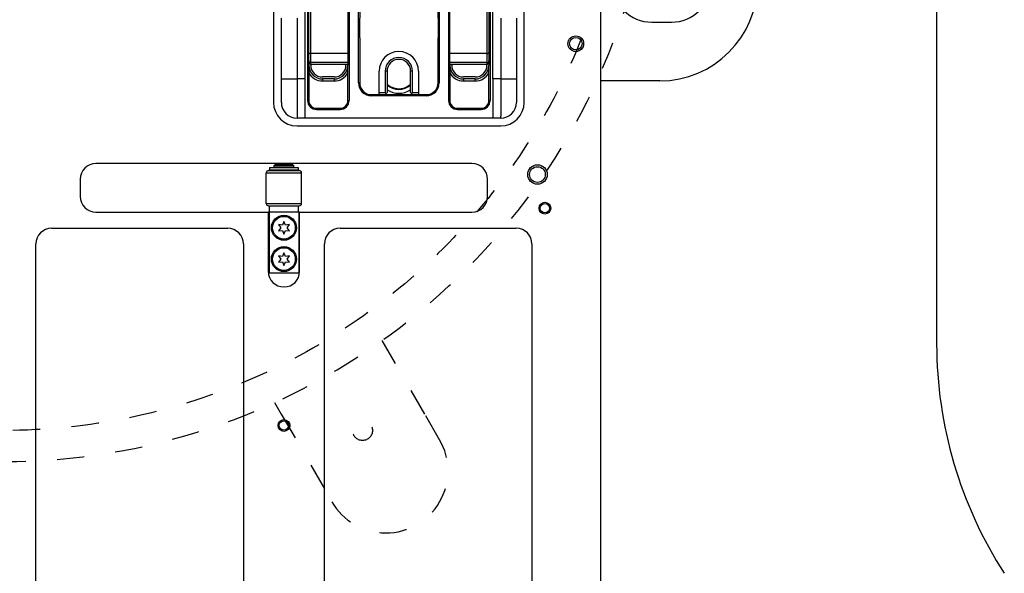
# Model space of a CAD drawing. Extents: x -1763 to 4575, y -3429 to 1051.
# Tile 166 of 193: x 3906 to 4158, y -1917 to -1776. Entities that reach past the tile are written whole.
import ezdxf

# ---------------------------------------------------------------- set-up
doc = ezdxf.new("R2010")
doc.units = 0
doc.linetypes.add('DASHED', pattern=[15, 7, -8])
doc.layers.get('0').update_dxf_attribs({"linetype": 'CONTINUOUS'})
doc.layers.add('1', color=7, linetype='CONTINUOUS')

# ---------------------------------------------------------------- blocks, each defined once
blk = doc.blocks.new('Z_STAGE_PLATE__39', base_point=(3973, -1800.88))
at = {"color": 1, "linetype": 'CONTINUOUS'}
for p, q in [((3979, -1652.88), (3979, -1790.88)), ((4027, -1790.88), (4027, -1652.88)), ((3979.7, -1766.38), (3979.7, -1796.38)), ((3990.3, -1767.19), (3990.3, -1796.38)), ((3992.7, -1791.88), (3992.7, -1767.19)), ((4013.3, -1767.19), (4013.3, -1791.88)), ((4015.7, -1767.19), (4015.7, -1796.38)), ((4026.3, -1766.38), (4026.3, -1796.38)), ((3980, -1784.14), (3980, -1770.97)), ((3990, -1771.22), (3990, -1784.39)), ((4016, -1784.39), (4016, -1771.22)), ((4026, -1770.97), (4026, -1784.14)), ((3973, -1777.38), (3973, -1775.38)), ((3977, -1775.38), (3977, -1775.88)), ((3977, -1775.88), (3977, -1779.88)), ((3993, -1780.38), (3993, -1775.38)), ((4013, -1775.38), (4013, -1780.38)), ((4029, -1775.38), (4029, -1775.88)), ((4029, -1775.88), (4029, -1779.88)), ((4033, -1775.38), (4033, -1777.38)), ((3973, -1777.88), (3973, -1777.38)), ((3973, -1778.38), (3973, -1777.88)), ((3973, -1780.38), (3973, -1778.38)), ((4033, -1777.38), (4033, -1777.88)), ((4033, -1777.88), (4033, -1778.38)), ((4033, -1778.38), (4033, -1780.38)), ((3973, -1790.88), (3973, -1780.38)), ((3977, -1779.88), (3977, -1780.38)), ((3977, -1780.38), (3977, -1790.88)), ((3993, -1780.38), (3993, -1787.88)), ((4013, -1787.78), (4013, -1780.38)), ((4029, -1779.88), (4029, -1780.32)), ((4029, -1780.32), (4029, -1780.38)), ((4029, -1780.38), (4029, -1790.88)), ((4033, -1780.38), (4033, -1790.88)), ((3980, -1786.23), (3980, -1784.14)), ((3990, -1784.39), (3990, -1786.71)), ((4016, -1786.71), (4016, -1784.39)), ((4026, -1784.14), (4026, -1786.23)), ((3980, -1786.59), (3980, -1786.23)), ((3980, -1787.38), (3980, -1786.59)), ((3980, -1787.38), (3980, -1796.38)), ((3990, -1786.71), (3990, -1787.09)), ((3990, -1787.09), (3990, -1787.38)), ((3990, -1796.38), (3990, -1787.38)), ((4016, -1787.09), (4016, -1786.71)), ((4016, -1787.38), (4016, -1787.09)), ((4016, -1787.38), (4016, -1796.38)), ((4026, -1786.23), (4026, -1786.59)), ((4026, -1786.59), (4026, -1787.38)), ((4026, -1796.38), (4026, -1787.38)), ((3993, -1787.88), (3993, -1791.88)), ((4013, -1791.88), (4013, -1787.78)), ((3973, -1790.88), (3977, -1790.88)), ((3973, -1796.88), (3973, -1790.88)), ((3979, -1790.88), (3977, -1790.88)), ((3977, -1790.88), (3977, -1800.38)), ((3979, -1790.88), (3979, -1800.88)), ((3993, -1791.88), (3992.7, -1791.88)), ((4013, -1791.88), (4013.3, -1791.88)), ((4029, -1790.88), (4027, -1790.88)), ((4027, -1790.88), (4027, -1800.88)), ((4029, -1790.88), (4029, -1800.38)), ((4029, -1790.88), (4033, -1790.88)), ((4033, -1790.88), (4033, -1796.88)), ((3996, -1794.88), (3998, -1794.88)), ((3996, -1794.88), (3996, -1795.18)), ((3998, -1794.88), (3999.5, -1794.88)), ((3999.5, -1794.88), (4006.5, -1794.88)), ((4006.5, -1794.88), (4008, -1794.88)), ((4008, -1794.88), (4010, -1794.88)), ((4010, -1795.18), (4010, -1794.88)), ((3980, -1796.38), (3979.7, -1796.38)), ((3990, -1796.38), (3990.3, -1796.38)), ((4010, -1795.18), (3996, -1795.18)), ((4015.7, -1796.38), (4016, -1796.38)), ((4026, -1796.38), (4026.3, -1796.38)), ((3982, -1798.68), (3982, -1798.38)), ((3982, -1798.38), (3988, -1798.38)), ((3982, -1798.68), (3988, -1798.68)), ((3988, -1798.68), (3988, -1798.38)), ((4018, -1798.38), (4018, -1798.68)), ((4018, -1798.38), (4024, -1798.38)), ((4018, -1798.68), (4024, -1798.68)), ((4024, -1798.68), (4024, -1798.38)), ((3977, -1800.38), (3977, -1800.88)), ((3979, -1800.88), (3977, -1800.88)), ((4027, -1800.88), (3979, -1800.88)), ((4029, -1800.88), (4027, -1800.88)), ((4029, -1800.88), (4029, -1800.38))]:
    blk.add_line(p, q, dxfattribs=at)
for centre, radius, start, end in [((3996, -1791.88), 3.3, 180, -90), ((3996, -1791.88), 3, 180, -90), ((4010, -1791.88), 3.3, -90, 0), ((4010, -1791.88), 3, -90, 0), ((3977, -1796.88), 4, 180, -90), ((3982, -1796.38), 2.3, 180, -90), ((3982, -1796.38), 2, 180, -90), ((3988, -1796.38), 2.3, -90, 0), ((3988, -1796.38), 2, -90, 0), ((4018, -1796.38), 2.3, 180, -90), ((4018, -1796.38), 2, 180, -90), ((4024, -1796.38), 2.3, -90, 0), ((4024, -1796.38), 2, -90, 0), ((4029, -1796.88), 4, -90, 0)]:
    blk.add_arc(centre, radius, start, end, dxfattribs=at)
blk = doc.blocks.new('PIN_E7018-23703_1__40', base_point=(3973, -1780.38))
at = {"color": 1, "linetype": 'CONTINUOUS'}
for p, q in [((3973, -1777.38), (3973, -1775.38)), ((3977, -1775.38), (3977, -1775.88)), ((3977, -1775.88), (3977, -1779.88)), ((3973, -1780.38), (3973, -1778.38)), ((3977, -1779.88), (3977, -1780.38))]:
    blk.add_line(p, q, dxfattribs=at)
blk = doc.blocks.new('PIN_E7018-23703_2__41', base_point=(3973, -1748.88))
at = {"color": 1, "linetype": 'CONTINUOUS'}
for p, q in [((3973, -1745.88), (3973, -1743.88)), ((3977, -1743.88), (3977, -1744.38)), ((3977, -1744.38), (3977, -1748.38)), ((3973, -1748.88), (3973, -1746.88)), ((3977, -1748.38), (3977, -1748.88))]:
    blk.add_line(p, q, dxfattribs=at)
blk = doc.blocks.new('PIN_E7018-23703_3__42', base_point=(3973, -1699.88))
at = {"color": 1, "linetype": 'CONTINUOUS'}
for p, q in [((3973, -1696.88), (3973, -1694.88)), ((3977, -1694.88), (3977, -1695.38)), ((3977, -1695.38), (3977, -1699.38)), ((3973, -1699.88), (3973, -1697.88)), ((3977, -1699.38), (3977, -1699.88))]:
    blk.add_line(p, q, dxfattribs=at)
blk = doc.blocks.new('PIN_E7018-23703_4__43', base_point=(3973, -1668.38))
at = {"color": 1, "linetype": 'CONTINUOUS'}
for p, q in [((3973, -1665.38), (3973, -1663.38)), ((3977, -1663.38), (3977, -1663.88)), ((3977, -1663.88), (3977, -1667.88)), ((3973, -1668.38), (3973, -1666.38)), ((3977, -1667.88), (3977, -1668.38))]:
    blk.add_line(p, q, dxfattribs=at)
blk = doc.blocks.new('PIN_E7018-23703_6__44', base_point=(4009.5, -1699.88))
at = {"color": 1, "linetype": 'CONTINUOUS'}
for p, q in [((4029, -1694.88), (4029, -1695.38)), ((4029, -1695.38), (4029, -1699.38)), ((4033, -1694.88), (4033, -1696.88)), ((4029, -1699.38), (4029, -1699.82)), ((4033, -1697.88), (4033, -1699.88)), ((4029, -1699.82), (4029, -1699.88))]:
    blk.add_line(p, q, dxfattribs=at)
blk = doc.blocks.new('PIN_E7018-23703_7__45', base_point=(4029, -1748.88))
at = {"color": 1, "linetype": 'CONTINUOUS'}
for p, q in [((4029, -1743.88), (4029, -1744.38)), ((4029, -1744.38), (4029, -1748.38)), ((4033, -1743.88), (4033, -1745.88)), ((4033, -1746.88), (4033, -1748.88)), ((4029, -1748.38), (4029, -1748.82)), ((4029, -1748.82), (4029, -1748.88))]:
    blk.add_line(p, q, dxfattribs=at)
blk = doc.blocks.new('PIN_E7018-23703_8__46', base_point=(4029, -1780.38))
at = {"color": 1, "linetype": 'CONTINUOUS'}
for p, q in [((4029, -1775.38), (4029, -1775.88)), ((4029, -1775.88), (4029, -1779.88)), ((4033, -1775.38), (4033, -1777.38)), ((4033, -1778.38), (4033, -1780.38)), ((4029, -1779.88), (4029, -1780.32)), ((4029, -1780.32), (4029, -1780.38))]:
    blk.add_line(p, q, dxfattribs=at)
blk = doc.blocks.new('PIN_E7018-23703_5__47', base_point=(4029, -1668.38))
at = {"color": 1, "linetype": 'CONTINUOUS'}
for p, q in [((4029, -1663.38), (4029, -1663.88)), ((4029, -1663.88), (4029, -1667.88)), ((4033, -1663.38), (4033, -1665.38)), ((4033, -1666.38), (4033, -1668.38)), ((4029, -1667.88), (4029, -1668.32)), ((4029, -1668.32), (4029, -1668.38))]:
    blk.add_line(p, q, dxfattribs=at)
blk = doc.blocks.new('LATCHPINS__48', base_point=(3973, -1780.38))
for name, p in [('PIN_E7018-23703_4__43', (3973, -1668.38)), ('PIN_E7018-23703_5__47', (4029, -1668.38)), ('PIN_E7018-23703_3__42', (3973, -1699.88)), ('PIN_E7018-23703_6__44', (4009.5, -1699.88)), ('PIN_E7018-23703_2__41', (3973, -1748.88)), ('PIN_E7018-23703_7__45', (4029, -1748.88)), ('PIN_E7018-23703_1__40', (3973, -1780.38)), ('PIN_E7018-23703_8__46', (4029, -1780.38))]:
    blk.add_blockref(name, p)
blk = doc.blocks.new('CAM_E7018-25002__54', base_point=(3980, -1787.09))
at = {"color": 1, "linetype": 'CONTINUOUS'}
for p, q in [((3980, -1760.09), (3980, -1757.79)), ((3980.5, -1762.29), (3980.5, -1757.55)), ((4025.5, -1762.29), (4025.5, -1757.55)), ((4026, -1760.09), (4026, -1757.79)), ((3980, -1762.29), (3980, -1760.09)), ((4026, -1762.29), (4026, -1760.09)), ((3980.5, -1762.29), (3980, -1762.29)), ((3980, -1764.49), (3980, -1762.29)), ((3980, -1766.38), (3980, -1764.49)), ((3980.5, -1768.22), (3980.5, -1762.29)), ((3980.5, -1762.29), (3983.21, -1762.29)), ((3983.5, -1762.79), (3983.5, -1762.59)), ((3983.5, -1764.38), (3983.5, -1762.79)), ((3983.5, -1764.38), (3983.5, -1764.88)), ((4022.5, -1762.79), (4022.5, -1762.59)), ((4022.5, -1764.38), (4022.5, -1762.79)), ((4022.5, -1764.88), (4022.5, -1764.38)), ((4025.5, -1762.29), (4022.79, -1762.29)), ((4026, -1762.29), (4025.5, -1762.29)), ((4025.5, -1762.29), (4025.5, -1768.22)), ((4026, -1762.29), (4026, -1764.49)), ((4026, -1764.49), (4026, -1766.38)), ((3980, -1768.22), (3980, -1766.38)), ((3983.5, -1765.38), (3983.5, -1764.88)), ((3983.5, -1766.79), (3983.5, -1765.38)), ((3983.5, -1767.79), (3983.5, -1766.79)), ((3987.5, -1767.79), (3987.5, -1765.24)), ((3990, -1765.95), (3990, -1766.38)), ((3990, -1766.38), (3990, -1767.19)), ((3990, -1767.19), (3990, -1768.22)), ((4016, -1767.19), (3990, -1767.19)), ((4016, -1766.38), (4016, -1765.95)), ((4016, -1767.19), (4016, -1766.38)), ((4016, -1768.22), (4016, -1767.19)), ((4018.5, -1767.79), (4018.5, -1765.24)), ((4022.5, -1765.38), (4022.5, -1764.88)), ((4022.5, -1766.79), (4022.5, -1765.38)), ((4022.5, -1767.79), (4022.5, -1766.79)), ((4026, -1766.38), (4026, -1768.22)), ((3980.5, -1768.22), (3980, -1768.22)), ((3980, -1768.38), (3980, -1768.22)), ((3980, -1770.97), (3980, -1768.38)), ((3980.5, -1768.22), (3990, -1768.22)), ((3980.5, -1768.38), (3980.5, -1768.22)), ((3980.5, -1771.22), (3980.5, -1768.38)), ((3987.5, -1767.79), (3983.5, -1767.79)), ((3990, -1768.38), (3990, -1768.22)), ((3990, -1768.38), (3990, -1771.22)), ((4016, -1768.22), (4025.5, -1768.22)), ((4016, -1768.38), (4016, -1768.22)), ((4016, -1771.22), (4016, -1768.38)), ((4022.5, -1767.79), (4018.5, -1767.79)), ((4026, -1768.22), (4025.5, -1768.22)), ((4025.5, -1768.38), (4025.5, -1768.22)), ((4025.5, -1768.38), (4025.5, -1771.22)), ((4026, -1768.38), (4026, -1768.22)), ((4026, -1768.38), (4026, -1770.97)), ((3980, -1784.14), (3980, -1770.97)), ((3980.5, -1774.38), (3980.5, -1771.22)), ((3990, -1771.22), (3980.5, -1771.22)), ((3990, -1771.22), (3990, -1784.39)), ((4025.5, -1771.22), (4016, -1771.22)), ((4016, -1784.39), (4016, -1771.22)), ((4025.5, -1771.22), (4025.5, -1774.38)), ((4026, -1770.97), (4026, -1784.14)), ((3980.5, -1781.38), (3980.5, -1774.38)), ((4025.5, -1774.38), (4025.5, -1781.38)), ((3980.5, -1784.39), (3980.5, -1781.38)), ((4025.5, -1781.38), (4025.5, -1784.39)), ((3980, -1786.23), (3980, -1784.14)), ((3980.5, -1786.71), (3980.5, -1784.39)), ((3990, -1784.39), (3980.5, -1784.39)), ((3990, -1784.39), (3990, -1786.71)), ((4025.5, -1784.39), (4016, -1784.39)), ((4016, -1786.71), (4016, -1784.39)), ((4025.5, -1784.39), (4025.5, -1786.71)), ((4026, -1784.14), (4026, -1786.23)), ((3980, -1786.59), (3980, -1786.23)), ((3980.5, -1787.09), (3980.5, -1786.71)), ((3990, -1786.71), (3980.5, -1786.71)), ((3980.5, -1787.09), (3990, -1787.09)), ((3990, -1786.71), (3990, -1787.09)), ((4025.5, -1786.71), (4016, -1786.71)), ((4016, -1787.09), (4016, -1786.71)), ((4016, -1787.09), (4025.5, -1787.09)), ((4025.5, -1786.71), (4025.5, -1787.09)), ((4026, -1786.23), (4026, -1786.59))]:
    blk.add_line(p, q, dxfattribs=at)
for centre, start, end in [((3980.5, -1757.79), 98.3013, 180), ((4025.5, -1757.79), 0, 81.6987), ((3980.5, -1786.59), 180, -90), ((4025.5, -1786.59), -90, 0)]:
    blk.add_arc(centre, 0.5, start, end, dxfattribs=at)
for points in [[(3980, -1770.97), (3980, -1771.01), (3980.02, -1771.06), (3980.11, -1771.13), (3980.17, -1771.16), (3980.33, -1771.21), (3980.41, -1771.22), (3980.5, -1771.22)], [(4025.5, -1771.22), (4025.59, -1771.22), (4025.67, -1771.21), (4025.83, -1771.16), (4025.89, -1771.13), (4025.98, -1771.06), (4026, -1771.01), (4026, -1770.97)], [(3980, -1784.14), (3980, -1784.18), (3980.02, -1784.23), (3980.11, -1784.3), (3980.17, -1784.33), (3980.33, -1784.38), (3980.41, -1784.39), (3980.5, -1784.39)], [(4025.5, -1784.39), (4025.59, -1784.39), (4025.67, -1784.38), (4025.83, -1784.33), (4025.89, -1784.3), (4025.98, -1784.23), (4026, -1784.18), (4026, -1784.14)], [(3980, -1786.23), (3980, -1786.31), (3980.02, -1786.4), (3980.11, -1786.54), (3980.17, -1786.6), (3980.33, -1786.68), (3980.41, -1786.71), (3980.5, -1786.71)], [(4025.5, -1786.71), (4025.59, -1786.71), (4025.67, -1786.68), (4025.83, -1786.6), (4025.89, -1786.54), (4025.98, -1786.4), (4026, -1786.31), (4026, -1786.23)]]:
    blk.add_open_spline(points, degree=3, knots=[0, 0, 0, 0, 1, 1, 2, 2, 3, 3, 3, 3], dxfattribs=at)
blk = doc.blocks.new('CLAMP_ASSY__59', base_point=(3980, -1787.09))
blk.add_blockref('CAM_E7018-25002__54', (3980, -1787.09))
blk = doc.blocks.new('LATCH_E7018-21201_1__60', base_point=(3993, -1794.88))
at = {"color": 1, "linetype": 'CONTINUOUS'}
for p, q in [((3996, -1736.88), (4010, -1736.88)), ((3993, -1739.88), (3993, -1742.68)), ((4013, -1742.68), (4013, -1739.88)), ((3993, -1742.68), (3993, -1746.38)), ((4013, -1745.88), (4013, -1742.68)), ((3993, -1746.38), (3993, -1746.89)), ((4013, -1746.89), (4013, -1745.88)), ((3993, -1767.19), (3993, -1775.38)), ((4013, -1775.38), (4013, -1767.19)), ((3993, -1780.38), (3993, -1775.38)), ((4013, -1775.38), (4013, -1780.38)), ((3993, -1780.38), (3993, -1787.88)), ((4013, -1787.78), (4013, -1780.38)), ((3993, -1787.88), (3993, -1791.88)), ((3998, -1794.38), (3998, -1788.88)), ((4000, -1788.88), (3999.5, -1788.88)), ((3999.5, -1788.88), (3999.5, -1794.38)), ((4000, -1788.88), (4000, -1794.38)), ((4006.5, -1788.88), (4006, -1788.88)), ((4006, -1794.38), (4006, -1788.88)), ((4006.5, -1794.38), (4006.5, -1788.88)), ((4008, -1788.88), (4008, -1794.38)), ((4013, -1791.88), (4013, -1787.78)), ((3996, -1794.88), (3998, -1794.88)), ((3998, -1794.38), (3999.5, -1794.38)), ((3998, -1794.88), (3998, -1794.38)), ((3998, -1794.88), (3999.5, -1794.88)), ((3999.5, -1794.38), (3999.75, -1794.63)), ((3999.75, -1794.63), (3999.5, -1794.88)), ((4000, -1794.38), (3999.75, -1794.63)), ((4006, -1794.38), (4006.25, -1794.63)), ((4006.5, -1794.38), (4006.25, -1794.63)), ((4006.5, -1794.88), (4006.25, -1794.63)), ((4006.5, -1794.38), (4008, -1794.38)), ((4006.5, -1794.88), (4008, -1794.88)), ((4008, -1794.38), (4008, -1794.88)), ((4008, -1794.88), (4010, -1794.88))]:
    blk.add_line(p, q, dxfattribs=at)
for centre, radius, start, end in [((3996, -1739.88), 3, 90, 180), ((4010, -1739.88), 3, 0, 90), ((3996, -1742.68), 3, 180, -75.5225), ((4010, -1742.68), 3, -104.4775, 0), ((4003, -1769.79), 25, 90, 104.4775), ((4003, -1769.79), 25, 75.5225, 90), ((4003, -1788.88), 5, 0, 180), ((4003, -1788.88), 3.5, 0, 180), ((4003, -1788.88), 3, 0, 180), ((3996, -1791.88), 3, 180, -90), ((4010, -1791.88), 3, -90, 0)]:
    blk.add_arc(centre, radius, start, end, dxfattribs=at)
blk = doc.blocks.new('LOCK_ASSY__63', base_point=(3993, -1794.88))
blk.add_blockref('LATCH_E7018-21201_1__60', (3993, -1794.88))
blk = doc.blocks.new('Z-STAGE_ASSY__64', base_point=(3973, -1800.88))
for name, p in [('Z_STAGE_PLATE__39', (3973, -1800.88)), ('CLAMP_ASSY__59', (3980, -1787.09)), ('LOCK_ASSY__63', (3993, -1794.88)), ('LATCHPINS__48', (3973, -1780.38))]:
    blk.add_blockref(name, p)
blk = doc.blocks.new('PLATE_E7018-27702__65', base_point=(3973, -1800.88))
at = {"color": 1, "linetype": 'CONTINUOUS'}
for p, q in [((3980, -1784.14), (3980, -1770.97)), ((3990, -1771.22), (3990, -1784.39)), ((4016, -1784.39), (4016, -1771.22)), ((4026, -1770.97), (4026, -1784.14)), ((3980.5, -1781.38), (3980.5, -1774.38)), ((4025.5, -1774.38), (4025.5, -1781.38)), ((3973, -1777.38), (3973, -1775.38)), ((4033, -1775.38), (4033, -1777.38)), ((3973, -1777.88), (3973, -1777.38)), ((3973, -1778.38), (3973, -1777.88)), ((3973, -1780.38), (3973, -1778.38)), ((4033, -1777.38), (4033, -1777.88)), ((4033, -1777.88), (4033, -1778.38)), ((4033, -1778.38), (4033, -1780.38)), ((3973, -1790.88), (3973, -1780.38)), ((3980.5, -1784.39), (3980.5, -1781.38)), ((4025.5, -1781.38), (4025.5, -1784.39)), ((4033, -1780.38), (4033, -1790.88)), ((3980, -1786.23), (3980, -1784.14)), ((3980.5, -1786.71), (3980.5, -1784.39)), ((3990, -1784.39), (3990, -1786.71)), ((4016, -1786.71), (4016, -1784.39)), ((4025.5, -1784.39), (4025.5, -1786.71)), ((4026, -1784.14), (4026, -1786.23)), ((3980, -1786.59), (3980, -1786.23)), ((3980, -1787.38), (3980, -1786.59)), ((3980.5, -1787.09), (3980.5, -1786.71)), ((3980.5, -1787.38), (3980.5, -1787.09)), ((3989.5, -1787.09), (3989.5, -1787.38)), ((3990, -1786.71), (3990, -1787.09)), ((3990, -1787.09), (3990, -1787.38)), ((4016, -1787.09), (4016, -1786.71)), ((4016, -1787.38), (4016, -1787.09)), ((4016.5, -1787.38), (4016.5, -1787.09)), ((4025.5, -1786.71), (4025.5, -1787.09)), ((4025.5, -1787.09), (4025.5, -1787.38)), ((4026, -1786.23), (4026, -1786.59)), ((4026, -1786.59), (4026, -1787.38)), ((3973, -1796.88), (3973, -1790.88)), ((3986.5, -1790.38), (3983.5, -1790.38)), ((3983.5, -1790.88), (3983.5, -1791.38)), ((3986.5, -1790.88), (3983.5, -1790.88)), ((3983.5, -1791.38), (3986.5, -1791.38)), ((3986.5, -1790.88), (3986.5, -1791.38)), ((4022.5, -1790.38), (4019.5, -1790.38)), ((4019.5, -1790.88), (4019.5, -1791.38)), ((4022.5, -1790.88), (4019.5, -1790.88)), ((4019.5, -1791.38), (4022.5, -1791.38)), ((4022.5, -1791.38), (4022.5, -1790.88)), ((4033, -1790.88), (4033, -1796.88)), ((3977, -1800.38), (3977, -1800.88)), ((3979, -1800.88), (3977, -1800.88)), ((4027, -1800.88), (3979, -1800.88)), ((4029, -1800.88), (4027, -1800.88)), ((4029, -1800.88), (4029, -1800.38))]:
    blk.add_line(p, q, dxfattribs=at)
for centre, radius, start, end in [((3983.5, -1787.38), 3.5, 180, -90), ((3983.5, -1787.38), 3, 180, -90), ((3986.5, -1787.38), 3.5, -90, 0), ((3986.5, -1787.38), 3, -90, 0), ((4019.5, -1787.38), 3.5, 180, -90), ((4019.5, -1787.38), 3, 180, -90), ((4022.5, -1787.38), 3.5, -90, 0), ((4022.5, -1787.38), 3, -90, 0), ((3983.5, -1787.38), 4, -151.045, -90), ((3986.5, -1787.38), 4, -90, -28.955), ((4019.5, -1787.38), 4, -151.045, -90), ((4022.5, -1787.38), 4, -90, -28.955), ((4003, -1788.93), 4.6, -130.7057, -49.2943), ((4003, -1788.93), 5.6, -122.3924, -57.6076), ((3977, -1796.88), 4, 180, -90), ((4029, -1796.88), 4, -90, 0)]:
    blk.add_arc(centre, radius, start, end, dxfattribs=at)
blk = doc.blocks.new('NEEDLE_BEARING_0509_3__66', base_point=(3980.5, -1781.38))
at = {"color": 1, "linetype": 'CONTINUOUS'}
blk.add_line((3980.5, -1781.38), (3980.5, -1774.38), dxfattribs=at)
blk = doc.blocks.new('NEEDLE_BEARING_0509_4__67', base_point=(4016.5, -1669.38))
at = {"color": 1, "linetype": 'CONTINUOUS'}
for p, q in [((4016.5, -1664.42), (4016.5, -1662.92)), ((4025.5, -1662.92), (4025.5, -1664.42))]:
    blk.add_line(p, q, dxfattribs=at)
blk = doc.blocks.new('NEEDLE_BEARING_0509_1__68', base_point=(4025.5, -1781.38))
at = {"color": 1, "linetype": 'CONTINUOUS'}
blk.add_line((4025.5, -1774.38), (4025.5, -1781.38), dxfattribs=at)
blk = doc.blocks.new('DOWEL_PIN_5X22DIN6325___69', base_point=(4013, -1780.38))
at = {"color": 1, "linetype": 'CONTINUOUS'}
blk.add_line((4013, -1775.38), (4013, -1780.38), dxfattribs=at)
blk = doc.blocks.new('DOWEL_PIN_5X22DIN6325___70', base_point=(3993, -1780.38))
at = {"color": 1, "linetype": 'CONTINUOUS'}
blk.add_line((3993, -1780.38), (3993, -1775.38), dxfattribs=at)
blk = doc.blocks.new('DOWEL_PIN_5X22DIN6325___71', base_point=(4013, -1668.38))
at = {"color": 1, "linetype": 'CONTINUOUS'}
blk.add_line((4013, -1663.38), (4013, -1668.38), dxfattribs=at)
blk = doc.blocks.new('NEEDLE_BEARING_0509_2__72', base_point=(3980.5, -1669.38))
at = {"color": 1, "linetype": 'CONTINUOUS'}
for p, q in [((3980.5, -1664.42), (3980.5, -1662.92)), ((3989.5, -1662.92), (3989.5, -1664.42))]:
    blk.add_line(p, q, dxfattribs=at)
blk = doc.blocks.new('DOWEL_PIN_5X22DIN6325___73', base_point=(3993, -1668.38))
at = {"color": 1, "linetype": 'CONTINUOUS'}
blk.add_line((3993, -1668.38), (3993, -1663.38), dxfattribs=at)
blk = doc.blocks.new('BEARING_PARTS__74', base_point=(3980.5, -1781.38))
for name, p in [('NEEDLE_BEARING_0509_2__72', (3980.5, -1669.38)), ('DOWEL_PIN_5X22DIN6325___73', (3993, -1668.38)), ('DOWEL_PIN_5X22DIN6325___71', (4013, -1668.38)), ('NEEDLE_BEARING_0509_4__67', (4016.5, -1669.38)), ('NEEDLE_BEARING_0509_3__66', (3980.5, -1781.38)), ('NEEDLE_BEARING_0509_1__68', (4025.5, -1781.38)), ('DOWEL_PIN_5X22DIN6325___70', (3993, -1780.38)), ('DOWEL_PIN_5X22DIN6325___69', (4013, -1780.38))]:
    blk.add_blockref(name, p)
blk = doc.blocks.new('PLATE_ASSY_E7018-67702__75', base_point=(3973, -1800.88))
for name, p in [('PLATE_E7018-27702__65', (3973, -1800.88)), ('BEARING_PARTS__74', (3980.5, -1781.38))]:
    blk.add_blockref(name, p)
blk = doc.blocks.new('E7018FA_ASSY_1__76', base_point=(3973, -1800.88))
for name in ['Z-STAGE_ASSY__64', 'PLATE_ASSY_E7018-67702__75']:
    blk.add_blockref(name, (3973, -1800.88))
blk = doc.blocks.new('E7018FA__77', base_point=(4033, -1800.88))
blk.add_blockref('E7018FA_ASSY_1__76', (3973, -1800.88))
blk = doc.blocks.new('DUT_BOARD__78', base_point=(4184.31, -1929.7))
at = {"color": 1, "linetype": 'CONTINUOUS'}
for p, q in [((3914.33, -1829.02), (3959.33, -1829.02)), ((3987.99, -1829.02), (4032.99, -1829.02)), ((3910.33, -1925.7), (3910.33, -1833.02)), ((3963.33, -1833.02), (3963.33, -1925.7)), ((3983.99, -1925.7), (3983.99, -1833.02)), ((4036.99, -1833.02), (4036.99, -1925.7))]:
    blk.add_line(p, q, dxfattribs=at)
for centre, start, end in [((3914.33, -1833.02), 90, 180), ((3959.33, -1833.02), 0, 90), ((3987.99, -1833.02), 90, 180), ((4032.99, -1833.02), 0, 90)]:
    blk.add_arc(centre, 4, start, end, dxfattribs=at)
blk = doc.blocks.new('BEARING_HK0509__91', base_point=(3978.16, -1823.28))
at = {"color": 1, "linetype": 'CONTINUOUS'}
for p, q in [((3969.16, -1822.68), (3969.16, -1814.88)), ((3969.16, -1814.88), (3978.16, -1814.88)), ((3969.76, -1814.28), (3977.56, -1814.28)), ((3978.16, -1822.68), (3978.16, -1814.88)), ((3969.16, -1822.68), (3978.16, -1822.68)), ((3969.76, -1823.28), (3969.96, -1823.28)), ((3969.96, -1823.28), (3971.16, -1823.28)), ((3971.16, -1823.28), (3976.16, -1823.28)), ((3976.16, -1823.28), (3977.36, -1823.28)), ((3977.36, -1823.28), (3977.56, -1823.28))]:
    blk.add_line(p, q, dxfattribs=at)
for centre, start, end in [((3969.76, -1814.88), 90, 180), ((3977.56, -1814.88), 0, 90), ((3969.76, -1822.68), 180, -90), ((3977.56, -1822.68), -90, 0)]:
    blk.add_arc(centre, 0.6, start, end, dxfattribs=at)
blk = doc.blocks.new('WASHER1__92', base_point=(3977.31, -1814.08))
at = {"color": 1, "linetype": 'CONTINUOUS'}
for p, q in [((3970.01, -1813.48), (3977.31, -1813.48)), ((3970.01, -1813.48), (3970.01, -1814.08)), ((3970.01, -1814.08), (3971.16, -1814.08)), ((3971.16, -1814.08), (3972.06, -1814.08)), ((3972.06, -1814.08), (3973.66, -1814.08)), ((3973.66, -1814.08), (3975.26, -1814.08)), ((3975.26, -1814.08), (3976.16, -1814.08)), ((3976.16, -1814.08), (3977.31, -1814.08)), ((3977.31, -1813.48), (3977.31, -1814.08))]:
    blk.add_line(p, q, dxfattribs=at)
blk = doc.blocks.new('23796-0S111__93', base_point=(3977.46, -1840.38))
at = {"color": 1, "linetype": 'CONTINUOUS'}
for p, q in [((3971.36, -1812.78), (3971.16, -1812.98)), ((3971.16, -1813.38), (3971.16, -1812.98)), ((3971.16, -1812.98), (3973.66, -1812.98)), ((3971.16, -1813.38), (3972.06, -1813.38)), ((3971.16, -1814.28), (3971.16, -1814.08)), ((3971.16, -1814.08), (3972.06, -1814.08)), ((3975.96, -1812.78), (3971.36, -1812.78)), ((3972.06, -1813.38), (3972.06, -1813.48)), ((3972.06, -1813.38), (3973.66, -1813.38)), ((3972.06, -1814.08), (3973.66, -1814.08)), ((3973.66, -1812.98), (3976.16, -1812.98)), ((3973.66, -1813.38), (3975.26, -1813.38)), ((3973.66, -1814.08), (3975.26, -1814.08)), ((3975.26, -1813.38), (3975.26, -1813.48)), ((3975.26, -1813.38), (3976.16, -1813.38)), ((3975.26, -1814.08), (3976.16, -1814.08)), ((3975.96, -1812.78), (3976.16, -1812.98)), ((3976.16, -1813.38), (3976.16, -1812.98)), ((3976.16, -1814.28), (3976.16, -1814.08)), ((3969.86, -1824.88), (3969.86, -1840.38)), ((3969.96, -1824.88), (3969.86, -1824.88)), ((3969.96, -1824.88), (3969.96, -1823.28)), ((3969.96, -1823.28), (3971.16, -1823.28)), ((3977.36, -1824.88), (3969.96, -1824.88)), ((3971.16, -1823.28), (3976.16, -1823.28)), ((3976.16, -1823.28), (3977.36, -1823.28)), ((3977.36, -1824.88), (3977.36, -1823.28)), ((3977.46, -1824.88), (3977.36, -1824.88)), ((3977.46, -1824.88), (3977.46, -1840.38)), ((3969.86, -1840.38), (3977.46, -1840.38))]:
    blk.add_line(p, q, dxfattribs=at)
for centre in [(3973.66, -1828.88), (3973.66, -1836.88)]:
    blk.add_circle(centre, 3.2, dxfattribs=at)
blk = doc.blocks.new('BEARING_ASSY2_6__94', base_point=(3978.16, -1840.38))
for name, p in [('BEARING_HK0509__91', (3978.16, -1823.28)), ('23796-0S111__93', (3977.46, -1840.38)), ('WASHER1__92', (3977.31, -1814.08))]:
    blk.add_blockref(name, p)
blk = doc.blocks.new('BEARINGS__111', base_point=(4152.31, -1972.18))
blk.add_blockref('BEARING_ASSY2_6__94', (3978.16, -1840.38))
blk = doc.blocks.new('24991-0S112_1__113', base_point=(4094.6, -1791.38))
at = {"color": 1, "linetype": 'CONTINUOUS'}
for p, q in [((4054.6, -1652.38), (4054.6, -1652.98)), ((4054.6, -1652.38), (4069.6, -1652.38)), ((4072.6, -1667.38), (4067.6, -1667.38)), ((4057.6, -1677.38), (4057.6, -1766.38)), ((4082.6, -1766.38), (4082.6, -1677.38)), ((4094.6, -1677.38), (4094.6, -1766.38)), ((4067.6, -1776.38), (4072.6, -1776.38)), ((4054.6, -1791.38), (4054.6, -1790.78)), ((4069.6, -1791.38), (4054.6, -1791.38))]:
    blk.add_line(p, q, dxfattribs=at)
for centre, radius, start, end in [((4069.6, -1677.38), 25, 0, 90), ((4067.6, -1677.38), 10, 90, 180), ((4072.6, -1677.38), 10, 0, 90), ((4067.6, -1766.38), 10, 180, -90), ((4069.6, -1766.38), 25, -90, 0), ((4072.6, -1766.38), 10, -90, 0)]:
    blk.add_arc(centre, radius, start, end, dxfattribs=at)
blk = doc.blocks.new('STIFF_HANDLES__114', base_point=(4240, -1791.38))
blk.add_blockref('24991-0S112_1__113', (4094.6, -1791.38))
blk = doc.blocks.new('0515-2034_M3X12_13__124', base_point=(3976.56, -1831.78))
at = {"color": 1, "linetype": 'CONTINUOUS'}
for p, q in [((3973.66, -1827.28), (3973.26, -1828.19)), ((3974.06, -1828.19), (3973.66, -1827.28)), ((3972.27, -1828.08), (3972.86, -1828.88)), ((3973.26, -1828.19), (3972.27, -1828.08)), ((3972.86, -1828.88), (3972.27, -1829.68)), ((3972.27, -1829.68), (3973.26, -1829.57)), ((3973.26, -1829.57), (3973.66, -1830.48)), ((3973.66, -1830.48), (3974.06, -1829.57)), ((3975.05, -1828.08), (3974.06, -1828.19)), ((3974.06, -1829.57), (3975.05, -1829.68)), ((3974.46, -1828.88), (3975.05, -1828.08)), ((3975.05, -1829.68), (3974.46, -1828.88))]:
    blk.add_line(p, q, dxfattribs=at)
blk.add_circle((3973.66, -1828.88), 2.9, dxfattribs=at)
blk = doc.blocks.new('0515-2034_M3X12_10__125', base_point=(3976.56, -1839.78))
at = {"color": 1, "linetype": 'CONTINUOUS'}
for p, q in [((3972.27, -1836.08), (3972.86, -1836.88)), ((3973.26, -1836.19), (3972.27, -1836.08)), ((3972.86, -1836.88), (3972.27, -1837.68)), ((3972.27, -1837.68), (3973.26, -1837.57)), ((3973.66, -1835.28), (3973.26, -1836.19)), ((3973.26, -1837.57), (3973.66, -1838.48)), ((3974.06, -1836.19), (3973.66, -1835.28)), ((3973.66, -1838.48), (3974.06, -1837.57)), ((3975.05, -1836.08), (3974.06, -1836.19)), ((3974.06, -1837.57), (3975.05, -1837.68)), ((3974.46, -1836.88), (3975.05, -1836.08)), ((3975.05, -1837.68), (3974.46, -1836.88))]:
    blk.add_line(p, q, dxfattribs=at)
blk.add_circle((3973.66, -1836.88), 2.9, dxfattribs=at)
blk = doc.blocks.new('SCREWSET_STIFFENER__132', base_point=(4123.88, -1839.78))
for name, p in [('0515-2034_M3X12_13__124', (3976.56, -1831.78)), ('0515-2034_M3X12_10__125', (3976.56, -1839.78))]:
    blk.add_blockref(name, p)
blk = doc.blocks.new('BUSHING_E7018-21702_2__133', base_point=(3802, -1793.38))
at = {"color": 1, "linetype": 'CONTINUOUS'}
for radius, start, end in [(5, 0, 180), (4.5, -131.8103, -75), (4.5, -75, -48.1897)]:
    blk.add_arc((3797, -1788.88), radius, start, end, dxfattribs=at)
blk = doc.blocks.new('BUSHING_E7018-21701_2__134', base_point=(3802, -1659.88))
at = {"color": 1, "linetype": 'CONTINUOUS'}
blk.add_arc((3797, -1654.88), 5, 180, 0, dxfattribs=at)
blk = doc.blocks.new('BUSHING_E7018-21702_1__135', base_point=(4008, -1793.38))
at = {"color": 1, "linetype": 'CONTINUOUS'}
for radius, start, end in [(5, 0, 180), (4.5, -131.8103, -75), (4.5, -75, -48.1897)]:
    blk.add_arc((4003, -1788.88), radius, start, end, dxfattribs=at)
blk = doc.blocks.new('BUSHING_E7018-21701_1__136', base_point=(4008, -1659.88))
at = {"color": 1, "linetype": 'CONTINUOUS'}
blk.add_arc((4003, -1654.88), 5, 180, 0, dxfattribs=at)
blk = doc.blocks.new('BUSHINGS_POGOTOWER__137', base_point=(4008, -1793.38))
for name, p in [('BUSHING_E7018-21701_2__134', (3802, -1659.88)), ('BUSHING_E7018-21701_1__136', (4008, -1659.88)), ('BUSHING_E7018-21702_2__133', (3802, -1793.38)), ('BUSHING_E7018-21702_1__135', (4008, -1793.38))]:
    blk.add_blockref(name, p)
blk = doc.blocks.new('SMALLPARTS__138', base_point=(4240, -1972.18))
for name, p in [('BEARINGS__111', (4152.31, -1972.18)), ('SCREWSET_STIFFENER__132', (4123.88, -1839.78)), ('STIFF_HANDLES__114', (4240, -1791.38)), ('BUSHINGS_POGOTOWER__137', (4008, -1793.38))]:
    blk.add_blockref(name, p)
blk = doc.blocks.new('E7018-24101__139', base_point=(4200, -1958.68))
at = {"color": 1, "linetype": 'CONTINUOUS'}
for p, q in [((3971, -1646.88), (3971, -1796.88)), ((4035, -1796.88), (4035, -1646.88)), ((4054.6, -1790.78), (4054.6, -1652.98)), ((4054.6, -1791.38), (4054.6, -1790.78)), ((4054.6, -1954.68), (4054.6, -1791.38)), ((3977, -1802.88), (4029, -1802.88)), ((4021.66, -1812.48), (3925.66, -1812.48)), ((3921.66, -1816.48), (3921.66, -1820.88)), ((4025.66, -1820.88), (4025.66, -1816.48)), ((3925.66, -1824.88), (3969.66, -1824.88)), ((3969.66, -1824.88), (3969.66, -1839.98)), ((3969.86, -1824.88), (3969.66, -1824.88)), ((3969.96, -1824.88), (3969.86, -1824.88)), ((3977.36, -1824.88), (3969.96, -1824.88)), ((3977.46, -1824.88), (3977.36, -1824.88)), ((3977.66, -1824.88), (3977.46, -1824.88)), ((3977.66, -1839.98), (3977.66, -1824.88)), ((3977.66, -1824.88), (4021.66, -1824.88)), ((3914.33, -1829.02), (3959.33, -1829.02)), ((3987.99, -1829.02), (4032.99, -1829.02)), ((3910.33, -1925.7), (3910.33, -1833.02)), ((3963.33, -1833.02), (3963.33, -1925.7)), ((3983.99, -1925.7), (3983.99, -1833.02)), ((4036.99, -1833.02), (4036.99, -1925.7))]:
    blk.add_line(p, q, dxfattribs=at)
for centre, radius in [((4048.18, -1781.88), 2), ((4048.18, -1781.88), 1.6), ((4038.4, -1815.28), 2.5), ((4038.4, -1815.28), 2), ((4040.29, -1823.88), 1.5), ((4040.29, -1823.88), 1.2), ((3973.66, -1879.36), 1.5), ((3973.66, -1879.36), 1.2)]:
    blk.add_circle(centre, radius, dxfattribs=at)
for centre, radius, start, end in [((3977, -1796.88), 6, 180, -90), ((4029, -1796.88), 6, -90, 0), ((3925.66, -1816.48), 4, 90, 180), ((4021.66, -1816.48), 4, 0, 90), ((3925.66, -1820.88), 4, 180, -90), ((4021.66, -1820.88), 4, -90, 0), ((3914.33, -1833.02), 4, 90, 180), ((3959.33, -1833.02), 4, 0, 90), ((3987.99, -1833.02), 4, 90, 180), ((4032.99, -1833.02), 4, 0, 90), ((3973.66, -1839.98), 4, 180, 0)]:
    blk.add_arc(centre, radius, start, end, dxfattribs=at)
blk = doc.blocks.new('E7018-64101__140', base_point=(4240, -1972.18))
for name, p in [('SMALLPARTS__138', (4240, -1972.18)), ('E7018-24101__139', (4200, -1958.68))]:
    blk.add_blockref(name, p)
blk = doc.blocks.new('STIFF_ASSY_DUTBD__141', base_point=(4240, -1972.18))
for name, p in [('E7018-64101__140', (4240, -1972.18)), ('DUT_BOARD__78', (4184.31, -1929.7))]:
    blk.add_blockref(name, p)
blk = doc.blocks.new('A1__142', base_point=(4240, -1972.18))
for name, p in [('STIFF_ASSY_DUTBD__141', (4240, -1972.18)), ('E7018FA__77', (4033, -1800.88))]:
    blk.add_blockref(name, p)
blk = doc.blocks.new('FRONT1__143', base_point=(4240, -1974.24))
blk.add_blockref('A1__142', (4240, -1972.18))
blk = doc.blocks.new('L1__144', base_point=(4240, -1974.24))
blk.add_blockref('FRONT1__143', (4240, -1974.24))
blk = doc.blocks.new('HEADPLATE_EG__479', base_point=(3354.3, -2091.02))
at = {"layer": '1', "color": 7, "linetype": 'CONTINUOUS'}
blk.add_line((4140.31, -1169.43), (4140.31, -1858.53), dxfattribs=at)
at = {"layer": '1', "color": 7, "linetype": 'DASHED'}
for p, q in [((4009.65, -1876.48), (3998.77, -1857.64)), ((3971.28, -1873.52), (3972.99, -1876.48)), ((3972.99, -1876.48), (3985.91, -1898.86)), ((4013.41, -1882.99), (4009.65, -1876.48))]:
    blk.add_line(p, q, dxfattribs=at)
for centre, radius in [((3902.06, -1721.88), 158.75), ((3993.73, -1880.65), 2.54)]:
    blk.add_circle(centre, radius, dxfattribs=at)
for centre, radius, start, end in [((3902.06, -1721.88), 166.69, -162.6343, -17.3657), ((3999.66, -1890.93), 15.88, -150, 30)]:
    blk.add_arc(centre, radius, start, end, dxfattribs=at)
at = {"layer": '1', "color": 7, "linetype": 'CONTINUOUS'}
blk.add_arc((4248.26, -1858.53), 107.95, 180, -147.1401, dxfattribs=at)

msp = doc.modelspace()

# ---------------------------------------------------------------- block references
msp.add_blockref('L1__144', (4240, -1974.24))
at = {"layer": '1'}
msp.add_blockref('HEADPLATE_EG__479', (3354.3, -2091.02), dxfattribs=at)

doc.saveas('drawing.dxf')
